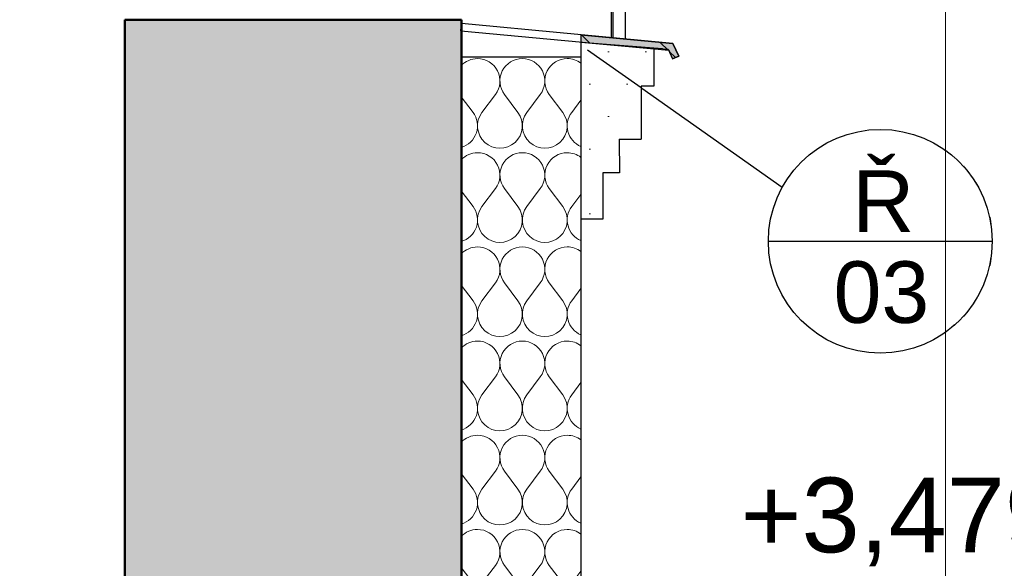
# Model space of a CAD drawing. Header units: millimetres. Extents: x -25478 to 4005, y -8416 to 11348.
# Tile 228 of 256: x -912 to 405, y 3596 to 4330. Entities that reach past the tile are written whole.
import ezdxf

# ---------------------------------------------------------------- set-up
doc = ezdxf.new("R2010")
doc.units = ezdxf.units.MM
doc.header["$MEASUREMENT"] = 0
doc.linetypes.add('Wipeout_Contour', pattern=[1000, 0, -1000])
for name, color, linetype in [('POHLED ZÁPADNÍ_1_Konstrukce - nosné', 7, 'Continuous'), ('POHLED ZÁPADNÍ_1_Kóty - SP', 7, 'Continuous'), ('POHLED ZÁPADNÍ_1_Nové_3D prvky fasada nove', 7, 'Continuous'), ('POHLED ZÁPADNÍ_1_Nové_Konstrukce - nosné', 7, 'Continuous'), ('POHLED ZÁPADNÍ_1_Nové_Konstrukce – Dělicí čáry vrstev', 7, 'Continuous'), ('POHLED ZÁPADNÍ_1_Nové_Popis', 7, 'Continuous'), ('POHLED ZÁPADNÍ_1_Nové_Situace - terén', 7, 'Continuous'), ('POHLED ZÁPADNÍ_1_Nové_Výplně - Povrchové', 7, 'Continuous'), ('POHLED ZÁPADNÍ_1_Nové_Výplně – Řezové', 7, 'Continuous'), ('POHLED ZÁPADNÍ_1_Popis', 7, 'Continuous'), ('POHLED ZÁPADNÍ_1_Výplně - Povrchové', 7, 'Continuous'), ('POHLED ZÁPADNÍ_1_Výplně – Řezové', 7, 'Continuous')]:
    doc.layers.add(name, color=color, linetype=linetype)
doc.styles.add('GENEROVANÝ_STYL_1', font='txt')
doc.styles.add('GENEROVANÝ_STYL_2', font='txt')

# ---------------------------------------------------------------- blocks, each defined once
blk = doc.blocks.new('*X2516', base_point=(-25690.4, -8330.8))
at = {"layer": 'POHLED ZÁPADNÍ_1_Nové_Výplně – Řezové', "color": 21, "linetype": 'Continuous', "lineweight": 20, "true_color": 0xffaaaa}
for p, q in [((-294, 4206), (-276, 4230)), ((-246, 4206), (-264, 4230)), ((-234, 4206), (-216, 4230)), ((-186, 4206), (-204, 4230)), ((-306, 4206), (-321.7, 4226.9)), ((-174, 4206), (-161.7, 4222.3)), ((-306, 4080), (-321.7, 4100.9)), ((-294, 4080), (-276, 4104)), ((-246, 4080), (-264, 4104)), ((-234, 4080), (-216, 4104)), ((-186, 4080), (-204, 4104)), ((-174, 4080), (-161.8, 4096.2)), ((-294, 3954), (-276, 3978)), ((-246, 3954), (-264, 3978)), ((-234, 3954), (-216, 3978)), ((-186, 3954), (-204, 3978)), ((-306, 3954), (-321.7, 3974.9)), ((-174, 3954), (-161.7, 3970.4)), ((-306, 3828), (-321.7, 3848.9)), ((-294, 3828), (-276, 3852)), ((-246, 3828), (-264, 3852)), ((-234, 3828), (-216, 3852)), ((-186, 3828), (-204, 3852)), ((-174, 3828), (-161.7, 3844.4)), ((-306, 3702), (-321.7, 3722.9)), ((-294, 3702), (-276, 3726)), ((-246, 3702), (-264, 3726)), ((-234, 3702), (-216, 3726)), ((-186, 3702), (-204, 3726)), ((-174, 3702), (-161.7, 3718.4)), ((-306, 3576), (-321.7, 3596.9)), ((-294, 3576), (-276, 3600)), ((-246, 3576), (-264, 3600)), ((-234, 3576), (-216, 3600)), ((-186, 3576), (-204, 3600)), ((-174, 3576), (-161.7, 3592.4))]:
    blk.add_line(p, q, dxfattribs=at)
for centre, start, end in [((-300, 4248), 90, 136.3119), ((-300, 4248), 323.1301, 90), ((-240, 4248), 90, 216.8699), ((-240, 4248), 323.1301, 90), ((-180, 4248), 90, 216.8699), ((-180, 4248), 52.6313, 90), ((-330, 4188), 286.0746, 36.8699), ((-270, 4188), 143.1301, 36.8699), ((-210, 4188), 143.1301, 36.8699), ((-150, 4188), 143.1301, 247.0508), ((-300, 4122), 90, 136.3119), ((-300, 4122), 323.1301, 90), ((-240, 4122), 90, 216.8699), ((-240, 4122), 323.1301, 90), ((-180, 4122), 90, 216.8699), ((-180, 4122), 52.3944, 90), ((-330, 4062), 286.0746, 36.8699), ((-270, 4062), 143.1301, 36.8699), ((-210, 4062), 143.1301, 36.8699), ((-150, 4062), 143.1301, 247.0593), ((-300, 3996), 90, 136.3119), ((-300, 3996), 323.1301, 90), ((-240, 3996), 90, 216.8699), ((-240, 3996), 323.1301, 90), ((-180, 3996), 90, 216.8699), ((-180, 3996), 52.3944, 90), ((-330, 3936), 286.0746, 36.8699), ((-270, 3936), 143.1301, 36.8699), ((-210, 3936), 143.1301, 36.8699), ((-150, 3936), 143.1301, 247.0593), ((-300, 3870), 90, 136.3119), ((-300, 3870), 323.1301, 90), ((-240, 3870), 90, 216.8699), ((-240, 3870), 323.1301, 90), ((-180, 3870), 90, 216.8699), ((-180, 3870), 52.3944, 90), ((-330, 3810), 286.0746, 36.8699), ((-270, 3810), 143.1301, 36.8699), ((-210, 3810), 143.1301, 36.8699), ((-150, 3810), 143.1301, 247.0593), ((-300, 3744), 90, 136.3119), ((-300, 3744), 323.1301, 90), ((-240, 3744), 90, 216.8699), ((-240, 3744), 323.1301, 90), ((-180, 3744), 90, 216.8699), ((-180, 3744), 52.3944, 90), ((-330, 3684), 286.0746, 36.8699), ((-270, 3684), 143.1301, 36.8699), ((-210, 3684), 143.1301, 36.8699), ((-150, 3684), 143.1301, 247.0593), ((-300, 3618), 90, 136.3119), ((-300, 3618), 323.1301, 90), ((-240, 3618), 90, 216.8699), ((-240, 3618), 323.1301, 90), ((-180, 3618), 90, 216.8699), ((-180, 3618), 52.3944, 90), ((-330, 3558), 286.0746, 36.8699), ((-270, 3558), 143.1301, 36.8699), ((-210, 3558), 143.1301, 36.8699), ((-150, 3558), 143.1301, 247.0593), ((-300, 3492), 90, 136.3119), ((-300, 3492), 336.4218, 90), ((-240, 3492), 90, 203.5782), ((-240, 3492), 336.4218, 90), ((-180, 3492), 90, 203.5782), ((-180, 3492), 52.3944, 90)]:
    blk.add_arc(centre, 30, start, end, dxfattribs=at)
blk = doc.blocks.new('*X2548', base_point=(-25690.4, -8330.8))
at = {"layer": 'POHLED ZÁPADNÍ_1_Nové_Výplně – Řezové', "color": 21, "linetype": 'Continuous', "lineweight": 20, "true_color": 0xffaaaa}
for p, q in [((-255.6, 4309), (-255.9, 4309.3)), ((-150.4, 4299.1), (-160.6, 4309.3)), ((-45.2, 4289.1), (-55.7, 4299.6)), ((-35.3, 4279.3), (-43.7, 4287.6))]:
    blk.add_line(p, q, dxfattribs=at)

msp = doc.modelspace()

# ---------------------------------------------------------------- linework, layer by layer
at = {"layer": 'POHLED ZÁPADNÍ_1_Nové_3D prvky fasada nove', "color": 1, "linetype": 'Continuous', "lineweight": 25}
for p, q in [((-38.9, 4298.1), (-30.9, 4281.3)), ((-52.8, 4291.3), (-52.8, 4291.1)), ((-52.8, 4291.1), (-44.9, 4290.4)), ((-44.9, 4290.4), (-39, 4277.6)), ((-30.9, 4281.3), (-39, 4277.6))]:
    msp.add_line(p, q, dxfattribs=at)

# ---------------------------------------------------------------- texts
at = {"layer": 'POHLED ZÁPADNÍ_1_Popis', "color": 1, "linetype": 'Continuous', "lineweight": 25, "char_height": 82.343, "attachment_point": 7, "style": 'GENEROVANÝ_STYL_1'}
for s, insert in [('\\A1;{\\pql;\\fArial|b0|i0|c238|p38;Ř}', (201.1, 4046)), ('\\A1;{\\pql;\\fArial|b0|i0|c238|p38;0\\fArial|b0|i0|c238|p38;3}', (176.2, 3923.2))]:
    msp.add_mtext(s, dxfattribs=dict(at, insert=insert))

# ---------------------------------------------------------------- wipeouts: each hides what was drawn before it
at = {"color": 254, "linetype": 'Wipeout_Contour', "lineweight": 0, "ltscale": 21033.987189}
msp.add_wipeout([(-102, 6214.9), (-108.3, 6206.1), (-108.3, 4304.6), (-102, 4304)], dxfattribs=at).dxf.layer = 'POHLED ZÁPADNÍ_1_Nové_Výplně - Povrchové'
at = {"color": 254, "linetype": 'Wipeout_Contour', "lineweight": 0, "ltscale": 33741.206615}
msp.add_wipeout([(-120.8, 6117.3), (-321.5, 6117.3), (-321.5, 4280), (-161.8, 4280), (-161.8, 4300.1), (-161.8, 4309.6), (-120.8, 4305.8)], dxfattribs=at).dxf.layer = 'POHLED ZÁPADNÍ_1_Nové_Výplně - Povrchové'
at = {"color": 254, "linetype": 'Wipeout_Contour', "lineweight": 0, "ltscale": 12889.737268}
msp.add_wipeout([(-102, 4295.3), (-108.3, 4295.8), (-102, 4295)], dxfattribs=at).dxf.layer = 'POHLED ZÁPADNÍ_1_Nové_Výplně - Povrchové'
at = {"color": 254, "linetype": 'Wipeout_Contour', "lineweight": 0, "ltscale": 14563.207788}
msp.add_wipeout([(326, 6898.4), (326, 184.4), (329, 184.4), (329, 6898.4)], dxfattribs=at).dxf.layer = 'POHLED ZÁPADNÍ_1_Výplně - Povrchové'
at = {"color": 254, "linetype": 'Wipeout_Contour', "lineweight": 0, "ltscale": 14691.018411}
msp.add_wipeout([(386, 6898.4), (386, 184.4), (404.6, 184.4), (404.6, 6898.4)], dxfattribs=at).dxf.layer = 'POHLED ZÁPADNÍ_1_Výplně - Povrchové'
at = {"color": 254, "linetype": 'Wipeout_Contour', "lineweight": 0, "ltscale": 1235219.686544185}
msp.add_wipeout([(-10530.7, 6480), (-10530.7, 6166.7), (-10528.4, 6166.7), (-10528.4, 4355), (-10500.7, 4355), (-10500.7, 4330), (-10528.4, 4330), (-10528.4, 3480), (-9026.1, 3480), (-9031.1, 3760), (-9033.4, 3760), (-9040.7, 3762.9), (-9043.7, 3770), (-9043.7, 3870), (-9040.7, 3877.1), (-9033.4, 3880), (-9014.5, 3880), (-9014.5, 4280), (-8674.5, 4280), (-8674.5, 3880), (-8655.7, 3880), (-8648.4, 3877.1), (-8645.4, 3870), (-8645.4, 3770), (-8648.4, 3762.9), (-8655.7, 3760), (-8658, 3760), (-8663, 3480), (-8323.4, 3480), (-8328.4, 3760), (-8330.7, 3760), (-8338, 3762.9), (-8341, 3770), (-8341, 3870), (-8338, 3877.1), (-8330.7, 3880), (-8311.9, 3880), (-8311.9, 4280), (-7971.9, 4280), (-7971.9, 3880), (-7953.1, 3880), (-7945.8, 3877.1), (-7942.7, 3870), (-7942.7, 3770), (-7945.8, 3762.9), (-7953.1, 3760), (-7955.3, 3760), (-7960.3, 3480), (-7651.2, 3480), (-7656.2, 3760), (-7658.4, 3760), (-7665.7, 3762.9), (-7668.7, 3770), (-7668.7, 3870), (-7665.7, 3877.1), (-7658.4, 3880), (-7639.6, 3880), (-7639.6, 4280), (-7299.6, 4280), (-7299.6, 3880), (-7280.8, 3880), (-7273.5, 3877.1), (-7270.4, 3870), (-7270.4, 3770), (-7273.5, 3762.9), (-7280.8, 3760), (-7283, 3760), (-7288, 3480), (-6964.1, 3480), (-6969.1, 3760), (-6971.3, 3760), (-6978.7, 3762.9), (-6981.7, 3770), (-6981.7, 3870), (-6978.7, 3877.1), (-6971.3, 3880), (-6952.5, 3880), (-6952.5, 4280), (-6612.5, 4280), (-6612.5, 3880), (-6593.7, 3880), (-6586.4, 3877.1), (-6583.4, 3870), (-6583.4, 3770), (-6586.4, 3762.9), (-6593.7, 3760), (-6596, 3760), (-6601, 3480), (-4696.2, 3480), (-4701.2, 3760), (-4703.5, 3760), (-4710.8, 3762.9), (-4713.8, 3770), (-4713.8, 3870), (-4710.8, 3877.1), (-4703.5, 3880), (-4684.6, 3880), (-4684.6, 4280), (-4344.6, 4280), (-4344.6, 3880), (-4325.8, 3880), (-4318.5, 3877.1), (-4315.5, 3870), (-4315.5, 3770), (-4318.5, 3762.9), (-4325.8, 3760), (-4328.1, 3760), (-4333.1, 3480), (-3993.5, 3480), (-3998.5, 3760), (-4000.8, 3760), (-4008.1, 3762.9), (-4011.1, 3770), (-4011.1, 3870), (-4008.1, 3877.1), (-4000.8, 3880), (-3982, 3880), (-3982, 4280), (-3642, 4280), (-3642, 3880), (-3623.2, 3880), (-3615.9, 3877.1), (-3612.8, 3870), (-3612.8, 3770), (-3615.9, 3762.9), (-3623.2, 3760), (-3625.4, 3760), (-3630.4, 3480), (-3349.2, 3480), (-3354.2, 3760), (-3356.5, 3760), (-3363.8, 3762.9), (-3366.8, 3770), (-3366.8, 3870), (-3363.8, 3877.1), (-3356.5, 3880), (-3337.6, 3880), (-3337.6, 4280), (-2997.6, 4280), (-2997.6, 3880), (-2978.8, 3880), (-2971.5, 3877.1), (-2968.5, 3870), (-2968.5, 3770), (-2971.5, 3762.9), (-2978.8, 3760), (-2981.1, 3760), (-2986.1, 3480), (-2662.2, 3480), (-2667.2, 3760), (-2669.4, 3760), (-2676.7, 3762.9), (-2679.7, 3770), (-2679.7, 3870), (-2676.7, 3877.1), (-2669.4, 3880), (-2650.6, 3880), (-2650.6, 4280), (-2310.6, 4280), (-2310.6, 3880), (-2291.8, 3880), (-2284.5, 3877.1), (-2281.4, 3870), (-2281.4, 3770), (-2284.5, 3762.9), (-2291.8, 3760), (-2294, 3760), (-2299, 3480), (-771.5, 3480), (-771.5, 4330), (-801.5, 4330), (-801.5, 4355), (-771.5, 4355), (-771.5, 6480)], dxfattribs=at).dxf.layer = 'POHLED ZÁPADNÍ_1_Výplně - Povrchové'

# ---------------------------------------------------------------- next in the draw order: linework, layer by layer
at = {"layer": 'POHLED ZÁPADNÍ_1_Konstrukce - nosné', "color": 7, "linetype": 'Continuous', "lineweight": 50}
msp.add_line((-771.5, 4330), (-771.5, 3480), dxfattribs=at)
at = {"layer": 'POHLED ZÁPADNÍ_1_Konstrukce - nosné', "color": 7, "linetype": 'Continuous', "lineweight": 50, "flags": 128}
msp.add_lwpolyline([(-321.5, 4330), (-371.5, 4330), (-771.5, 4330)], dxfattribs=at)

# ---------------------------------------------------------------- next in the draw order: wipeouts: each hides what was drawn before it
at = {"color": 254, "linetype": 'Wipeout_Contour', "lineweight": 0, "ltscale": 33236.402734}
msp.add_wipeout([(-130, 6130), (-120.8, 6130), (-120.8, 4305.8), (-118.6, 4305.6), (-118.6, 6177.8), (-130, 6177.8)], dxfattribs=at).dxf.layer = 'POHLED ZÁPADNÍ_1_Nové_Výplně - Povrchové'
at = {"color": 254, "linetype": 'Wipeout_Contour', "lineweight": 0, "ltscale": 27907.822139}
msp.add_wipeout([(-161.7, 3480), (-161.7, 4063), (-161.8, 4125.2), (-161.7, 4155.5), (-161.8, 4280), (-321.7, 4280), (-321.7, 3480)], dxfattribs=at).dxf.layer = 'POHLED ZÁPADNÍ_1_Nové_Výplně – Řezové'
at = {"color": 254, "linetype": 'Wipeout_Contour', "lineweight": 0, "ltscale": 14573.767925}
msp.add_wipeout([(329, 6898.4), (329, 184.4), (337.5, 184.4), (337.5, 6898.4)], dxfattribs=at).dxf.layer = 'POHLED ZÁPADNÍ_1_Výplně - Povrchové'
at = {"color": 254, "linetype": 'Wipeout_Contour', "lineweight": 0, "ltscale": 14655.49677}
msp.add_wipeout([(367.5, 6898.4), (367.5, 184.4), (386, 184.4), (386, 6898.4)], dxfattribs=at).dxf.layer = 'POHLED ZÁPADNÍ_1_Výplně - Povrchové'

# ---------------------------------------------------------------- next in the draw order: hatches: boundary and pattern name
at = {"layer": 'POHLED ZÁPADNÍ_1_Výplně – Řezové', "linetype": 'Continuous', "lineweight": 13}
msp.add_hatch(color=254, dxfattribs=at).paths.add_polyline_path([(-771.5, 3480), (-321.5, 3480), (-321.5, 4330), (-771.5, 4330)])

# ---------------------------------------------------------------- next in the draw order: linework, layer by layer
at = {"layer": 'POHLED ZÁPADNÍ_1_Konstrukce - nosné', "color": 8, "linetype": 'Continuous', "lineweight": 13}
msp.add_line((326, 184.4), (326, 6898.4), dxfattribs=at)
at = {"layer": 'POHLED ZÁPADNÍ_1_Konstrukce - nosné', "color": 7, "linetype": 'Continuous', "lineweight": 50}
msp.add_line((-321.5, 4330), (-321.5, 3480), dxfattribs=at)
at = {"layer": 'POHLED ZÁPADNÍ_1_Nové_Konstrukce - nosné', "color": 1, "linetype": 'Continuous', "lineweight": 25}
msp.add_line((-321.7, 4280), (-321.7, 3480), dxfattribs=at)

# ---------------------------------------------------------------- next in the draw order: block references
at = {"layer": 'POHLED ZÁPADNÍ_1_Konstrukce - nosné', "color": 9, "linetype": 'Continuous', "lineweight": 13}
msp.add_blockref('*X2516', (-25690.4, -8330.8), dxfattribs=at)

# ---------------------------------------------------------------- next in the draw order: wipeouts: each hides what was drawn before it
at = {"color": 254, "linetype": 'Wipeout_Contour', "lineweight": 0, "ltscale": 21024.203395}
msp.add_wipeout([(-108.3, 6206.1), (-118.6, 6202.8), (-118.6, 4305.6), (-108.3, 4304.6)], dxfattribs=at).dxf.layer = 'POHLED ZÁPADNÍ_1_Nové_Výplně - Povrchové'
at = {"color": 254, "linetype": 'Wipeout_Contour', "lineweight": 0, "ltscale": 14622.091333}
msp.add_wipeout([(350.7, 6898.4), (350.7, 184.4), (367.5, 184.4), (367.5, 6898.4)], dxfattribs=at).dxf.layer = 'POHLED ZÁPADNÍ_1_Výplně - Povrchové'

# ---------------------------------------------------------------- next in the draw order: wipeouts: each hides what was drawn before it
at = {"color": 254, "linetype": 'Wipeout_Contour', "lineweight": 0, "ltscale": 50062.836795}
msp.add_wipeout([(-161.8, 4125.2), (-161.8, 4063), (-132.4, 4063), (-132.4, 4125.2), (-110.3, 4125.2), (-110.4, 4170.1), (-81.1, 4170.1), (-81.3, 4241.2), (-64.2, 4241.2), (-64.2, 4291.8), (-161.8, 4300.1), (-161.7, 4125.2)], dxfattribs=at).dxf.layer = 'POHLED ZÁPADNÍ_1_Nové_Výplně – Řezové'
at = {"color": 254, "linetype": 'Wipeout_Contour', "lineweight": 0, "ltscale": 14593.989542}
msp.add_wipeout([(337.5, 6898.4), (337.5, 184.4), (350.7, 184.4), (350.7, 6898.4)], dxfattribs=at).dxf.layer = 'POHLED ZÁPADNÍ_1_Výplně - Povrchové'

# ---------------------------------------------------------------- next in the draw order: hatches: boundary and pattern name
at = {"layer": 'POHLED ZÁPADNÍ_1_Nové_Výplně – Řezové', "linetype": 'Continuous', "lineweight": 0, "true_color": 0x7f5555}
msp.add_hatch(color=27, dxfattribs=at).paths.add_polyline_path([(-38.9, 4298.1), (-161.8, 4309.6), (-161.8, 4300.1), (-52.8, 4291.3), (-44.9, 4290.4), (-39, 4277.6), (-30.9, 4281.3)])
at = {"layer": 'POHLED ZÁPADNÍ_1_Nové_Výplně – Řezové', "linetype": 'Continuous', "lineweight": 20, "true_color": 0xffaaaa}
h = msp.add_hatch(dxfattribs=at)
h.set_pattern_fill('Omítka_01_0001', color=21, style=0, pattern_type=2)
h.set_pattern_definition([(0, (0, 0), (0, 86.6025), [0, -50]), (0, (25, 43.3), (0, 86.6025), [0, -50])])
h.paths.add_polyline_path([(-161.8, 4125.2), (-161.8, 4063), (-132.4, 4063), (-132.4, 4125.2), (-110.3, 4125.2), (-110.4, 4170.1), (-81.1, 4170.1), (-81.3, 4241.2), (-64.2, 4241.2), (-64.2, 4291.8), (-161.8, 4300.1), (-161.7, 4125.2)])

# ---------------------------------------------------------------- next in the draw order: linework, layer by layer
at = {"layer": 'POHLED ZÁPADNÍ_1_Nové_3D prvky fasada nove', "color": 1, "linetype": 'Continuous', "lineweight": 25}
for p, q in [((-102, 4304), (-102, 6214.9)), ((-118.6, 4305.6), (-118.6, 6177.8)), ((-120.8, 4305.8), (-120.8, 6117.3)), ((-161.8, 4309.6), (-38.9, 4298.1)), ((-161.8, 4300.1), (-64.2, 4291.8)), ((-161.8, 4300.1), (-52.8, 4291.3)), ((-120.8, 4296.6), (-120.8, 4296.8)), ((-118.6, 4296.5), (-118.6, 4296.6)), ((-102, 4295), (-102, 4295.3)), ((-64.2, 4291.8), (-64.2, 4241.2)), ((-81.3, 4241.2), (-81.1, 4170.1)), ((-64.2, 4241.2), (-81.3, 4241.2)), ((-110.4, 4170.1), (-110.3, 4125.2)), ((-110.4, 4170.1), (-81.1, 4170.1)), ((-161.7, 4155.5), (-161.7, 4125.2)), ((-161.7, 4125.2), (-161.7, 4125.2)), ((-132.4, 4125.2), (-132.4, 4063)), ((-110.3, 4125.2), (-132.4, 4125.2)), ((-132.4, 4063), (-161.7, 4063))]:
    msp.add_line(p, q, dxfattribs=at)
at = {"layer": 'POHLED ZÁPADNÍ_1_Nové_3D prvky fasada nove', "color": 1, "linetype": 'Continuous', "lineweight": 25, "flags": 128}
msp.add_lwpolyline([(-161.8, 4309.6), (-161.8, 4300.1), (-161.8, 4280)], dxfattribs=at)
at = {"layer": 'POHLED ZÁPADNÍ_1_Nové_Konstrukce - nosné', "color": 1, "linetype": 'Continuous', "lineweight": 25}
for p, q in [((-161.8, 4280), (-321.7, 4280)), ((-161.7, 4155.5), (-161.7, 4125.2)), ((-161.7, 4063), (-161.7, 3480))]:
    msp.add_line(p, q, dxfattribs=at)
at = {"layer": 'POHLED ZÁPADNÍ_1_Nové_Konstrukce – Dělicí čáry vrstev', "color": 1, "linetype": 'Continuous', "lineweight": 25}
for p, q in [((-161.8, 4280), (-161.7, 4155.5)), ((-161.8, 4125.2), (-161.8, 4063)), ((-161.7, 4125.2), (-161.8, 4125.2)), ((-161.7, 4063), (-161.8, 4063))]:
    msp.add_line(p, q, dxfattribs=at)
at = {"layer": 'POHLED ZÁPADNÍ_1_Nové_Popis', "color": 1, "linetype": 'Continuous', "lineweight": 25}
for p, q in [((107.6, 4105.7), (-152.7, 4289.1)), ((89, 4033.5), (388.4, 4033.5))]:
    msp.add_line(p, q, dxfattribs=at)
msp.add_circle((238.7, 4033.5), 149.7, dxfattribs=at)
at = {"layer": 'POHLED ZÁPADNÍ_1_Nové_Situace - terén', "color": 1, "linetype": 'Continuous', "lineweight": 25, "flags": 128}
msp.add_lwpolyline([(-322.8, 4315.3), (-44.3, 4289.1), (-39, 4277.6), (-30.9, 4281.3), (-38.9, 4298.1), (-321.9, 4324.7)], close=True, dxfattribs=at)

# ---------------------------------------------------------------- next in the draw order: block references
at = {"layer": 'POHLED ZÁPADNÍ_1_Konstrukce - nosné', "color": 9, "linetype": 'Continuous', "lineweight": 13}
msp.add_blockref('*X2548', (-25690.4, -8330.8), dxfattribs=at)

# ---------------------------------------------------------------- next in the draw order: texts
at = {"layer": 'POHLED ZÁPADNÍ_1_Kóty - SP', "color": 1, "linetype": 'Continuous', "lineweight": 25, "insert": (51.9, 3598.8), "char_height": 100, "width": 422.401, "attachment_point": 7, "style": 'GENEROVANÝ_STYL_2'}
msp.add_mtext('\\A1;{\\pql;\\fArial|b0|i0|c0|p38;+3,479}', dxfattribs=at)

doc.saveas('drawing.dxf')
